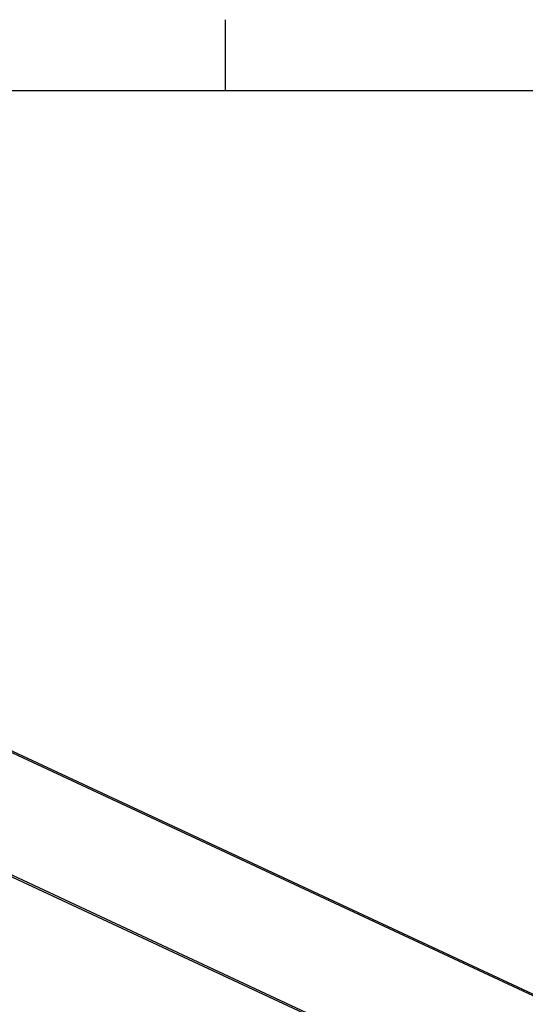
# Model space of a CAD drawing. Header units: millimetres. Extents: x 0 to 420, y 0 to 297.
# Tile 18 of 30: x 94 to 130, y 226 to 297. Entities that reach past the tile are written whole.
import ezdxf

# ---------------------------------------------------------------- set-up
doc = ezdxf.new("R2010")
doc.units = ezdxf.units.MM
doc.layers.add('CARTIGLIO', color=140, linetype='Continuous')

msp = doc.modelspace()

# ---------------------------------------------------------------- linework, layer by layer
at = {"color": 7, "linetype": 'Continuous', "lineweight": 25}
for p, q in [((65.96036, 256.47246), (214.42047, 187.24437)), ((66.00698, 256.57243), (214.46709, 187.34435)), ((62.51061, 249.07445), (210.97072, 179.84636)), ((62.55723, 249.17442), (211.01734, 179.94633))]:
    msp.add_line(p, q, dxfattribs=at)
at = {"layer": 'CARTIGLIO', "linetype": 'Continuous'}
for p, q in [((108.66444, 291.82257), (108.66444, 296.99679)), ((414.8274, 291.82257), (5.18012, 291.82257))]:
    msp.add_line(p, q, dxfattribs=at)

doc.saveas('drawing.dxf')
